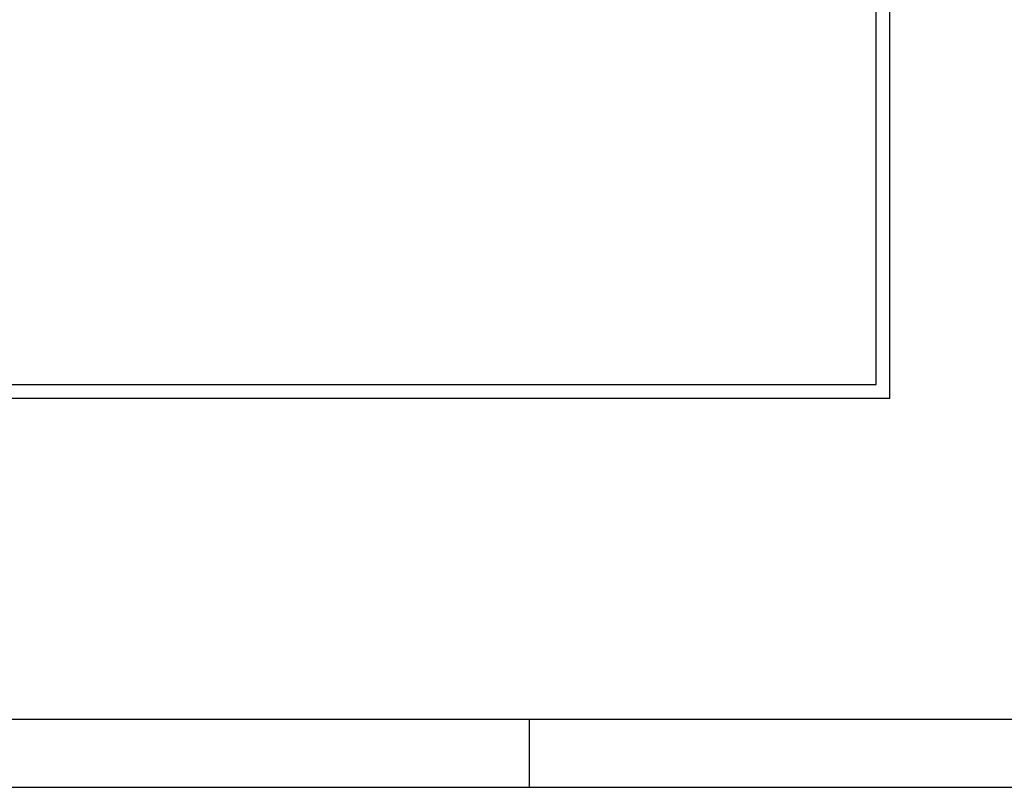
# Model space of a CAD drawing. Header units: metres. Extents: x 0 to 0.84, y 0 to 0.297.
# Tile 21 of 50: x 0.478 to 0.55, y 0 to 0.056. Entities that reach past the tile are written whole.
import ezdxf

# ---------------------------------------------------------------- set-up
doc = ezdxf.new("R2010")
doc.units = ezdxf.units.M
doc.layers.add('Standard', color=7, linetype='Continuous', lineweight=25)

msp = doc.modelspace()

# ---------------------------------------------------------------- linework, layer by layer
at = {"layer": 'Standard', "color": 7, "linetype": 'Continuous', "lineweight": 25, "transparency": 33554687}
msp.add_line((0.515, 0), (0.515, 0.005), dxfattribs=at)
for points in [[(0, 0), (0.84, 0), (0.84, 0.297), (0, 0.297), (0, 0)], [(0.005, 0.005), (0.835, 0.005), (0.835, 0.292), (0.005, 0.292), (0.005, 0.005)]]:
    msp.add_lwpolyline(points, close=True, dxfattribs=at)
at = {"layer": 'Standard', "color": 254, "linetype": 'Continuous', "lineweight": 25, "true_color": 0xc4c4ff, "transparency": 33554687}
for points in [[(0.039143, 0.028599), (0.541469, 0.028599), (0.541469, 0.232599), (0.039143, 0.232599), (0.039143, 0.028599)], [(0.040143, 0.029599), (0.540469, 0.029599), (0.540469, 0.231599), (0.040143, 0.231599), (0.040143, 0.029599)]]:
    msp.add_lwpolyline(points, dxfattribs=at)

doc.saveas('drawing.dxf')
